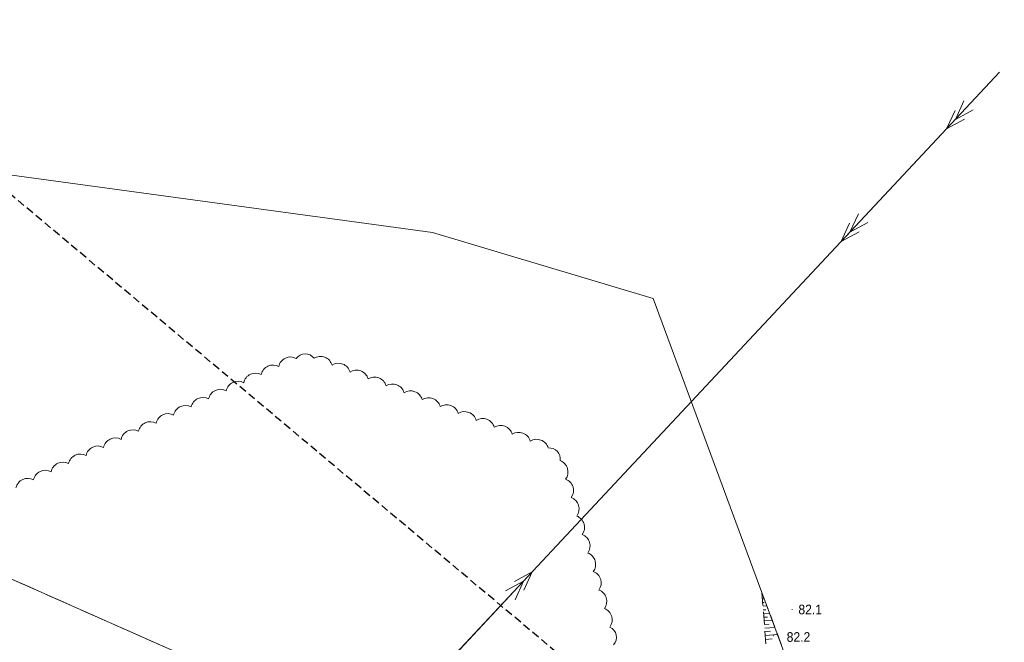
# Model space of a CAD drawing. Header units: metres. Extents: x 6540907 to 6541833, y 5893434 to 5894895.
# Tile 221 of 256: x 6541606 to 6541683, y 5894125 to 5894173. Entities that reach past the tile are written whole.
import ezdxf

# ---------------------------------------------------------------- set-up
doc = ezdxf.new("R2010")
doc.units = ezdxf.units.M
doc.header["$MEASUREMENT"] = 0
for name, pattern in [('1.0_0.5', [1.5, 1, -0.5]), ('2', [0.9, 0.6, -0.3]), ('219-500', [0, 0]), ('egug-500', [1, 0.5, -0.5]), ('suep_sn_500', [0, 0])]:
    doc.linetypes.add(name, pattern=pattern)
doc.layers.get('0').update_dxf_attribs({"color": 2, "linetype": 'CONTINUOUS', "lineweight": 5})
for name, color, linetype, lineweight in [('218-kontur użytku gruntowego', 251, 'CONTINUOUS', 9), ('219-działka ewidencyjna', 152, 'CONTINUOUS', 18), ('pikieta naturalna', 251, 'CONTINUOUS', 9), ('pikieta naturalna-Atr2', 251, 'CONTINUOUS', 9), ('przewód elektroenergetyczny średniego napięcia', 251, 'CONTINUOUS', 9), ('skarpa nieumocniona', 251, 'CONTINUOUS', 9), ('woda stojąca', 251, 'CONTINUOUS', 9), ('Zakres', 252, 'CONTINUOUS', 15)]:
    doc.layers.add(name, color=color, linetype=linetype, lineweight=lineweight)
doc.layers.add('z_i_masywy_grupy', color=7, linetype='CONTINUOUS', lineweight=13, true_color=0x7f926c)
doc.styles.get("Standard").update_dxf_attribs({"font": 'Arial', "width": 0.75})

# ---------------------------------------------------------------- blocks, each defined once
blk = doc.blocks.new('SUEP2')
at = {"color": 0, "linetype": 'Continuous'}
for p, q in [((0, 0), (6.027, 0)), ((5.027, 0), (3.527, 0.5)), ((5.027, 0), (3.527, -0.5)), ((6.027, 0), (4.527, 0.5)), ((6.027, 0), (4.527, -0.5)), ((6.027, 0), (18.027, 0)), ((17.027, 0), (15.527, 0.5)), ((17.027, 0), (15.527, -0.5)), ((18.027, 0), (16.527, 0.5)), ((18.027, 0), (16.527, -0.5))]:
    blk.add_line(p, q, dxfattribs=at)
blk = doc.blocks.new('PW01')
at = {"linetype": 'Continuous', "lineweight": 13}
h = blk.add_hatch(color=0, dxfattribs=at)
edge = h.paths.add_edge_path()
edge.add_arc((0, 0), 0.045, 0, 360)

msp = doc.modelspace()

# ---------------------------------------------------------------- linework, layer by layer
at = {"layer": '218-kontur użytku gruntowego', "linetype": 'egug-500', "lineweight": 18, "flags": 128}
for points in [[(6541669.76, 5894101.248), (6541528.91, 5894163.708)], [(6541528.91, 5894163.708), (6541669.76, 5894101.248)]]:
    msp.add_lwpolyline(points, dxfattribs=at)
at = {"layer": '219-działka ewidencyjna', "linetype": '219-500', "lineweight": 18, "flags": 128}
msp.add_lwpolyline([(6541669.76, 5894101.248), (6541528.91, 5894163.708)], dxfattribs=at)
at = {"layer": 'przewód elektroenergetyczny średniego napięcia', "linetype": 'suep_sn_500', "lineweight": 18, "flags": 128}
for points in [[(6541633.97, 5894117.008), (6541682.61, 5894169.005)], [(6541682.61, 5894169.005), (6541633.97, 5894117.008)]]:
    msp.add_lwpolyline(points, dxfattribs=at)
at = {"layer": 'skarpa nieumocniona', "linetype": '1.0_0.5', "lineweight": 18, "flags": 128}
msp.add_lwpolyline([(6541664.14, 5894128.558), (6541665.04, 5894116.918), (6541670.01, 5894101.248), (6541678.89, 5894069.698), (6541681.75, 5894071.308), (6541680.41, 5894082.248), (6541679.96, 5894085.878)], close=True, dxfattribs=at)
for points in [[(6541664.18, 5894128.058), (6541664.32, 5894128.068)], [(6541664.2, 5894127.778), (6541664.31, 5894127.788)], [(6541664.22, 5894127.488), (6541664.53, 5894127.518)], [(6541664.24, 5894127.208), (6541664.44, 5894127.218)], [(6541664.27, 5894126.918), (6541664.73, 5894126.958)], [(6541664.29, 5894126.638), (6541664.56, 5894126.658)], [(6541664.31, 5894126.348), (6541664.94, 5894126.398)], [(6541664.33, 5894126.068), (6541664.69, 5894126.098)], [(6541664.35, 5894125.778), (6541665.15, 5894125.838)], [(6541664.38, 5894125.508), (6541664.81, 5894125.548)], [(6541664.4, 5894125.228), (6541665.35, 5894125.298)], [(6541664.42, 5894124.918), (6541664.94, 5894124.958)]]:
    msp.add_lwpolyline(points, dxfattribs=at)
at = {"layer": 'woda stojąca', "linetype": 'Continuous', "lineweight": 18, "flags": 128}
msp.add_lwpolyline([(6541367.34, 5894279.258), (6541389.88, 5894276.588), (6541402.75, 5894273.998), (6541409.99, 5894272.718), (6541446.46, 5894245.798), (6541481.8, 5894212.568), (6541502.15, 5894198.468), (6541553.78, 5894181.838), (6541585.51, 5894167.408), (6541602.96, 5894161.388), (6541638.54, 5894156.538), (6541655.67, 5894151.408), (6541664.14, 5894128.558), (6541679.96, 5894085.878), (6541682.61, 5894081.719)], dxfattribs=at)
at = {"layer": 'z_i_masywy_grupy', "linetype": 'Continuous'}
msp.add_lwpolyline([(6541606.153, 5894136.693, -0.5), (6541607.514, 5894137.322, -0.5), (6541608.876, 5894137.952, -0.5), (6541610.237, 5894138.581, -0.5), (6541611.599, 5894139.21, -0.5), (6541612.961, 5894139.84, -0.5), (6541614.322, 5894140.469, -0.5), (6541615.684, 5894141.098, -0.5), (6541617.045, 5894141.728, -0.5), (6541618.407, 5894142.357, -0.5), (6541619.769, 5894142.986, -0.5), (6541621.13, 5894143.615, -0.5), (6541622.492, 5894144.245, -0.5), (6541623.853, 5894144.874, -0.5), (6541625.215, 5894145.503, -0.5), (6541626.577, 5894146.133, -0.5), (6541627.938, 5894146.762, -0.5), (6541629.32, 5894146.776, -0.5), (6541630.721, 5894146.239, -0.5), (6541632.122, 5894145.703, -0.5), (6541633.522, 5894145.166, -0.5), (6541634.923, 5894144.629, -0.5), (6541636.323, 5894144.092, -0.5), (6541637.724, 5894143.555, -0.5), (6541639.125, 5894143.018, -0.5), (6541640.525, 5894142.481, -0.5), (6541641.926, 5894141.944, -0.5), (6541643.327, 5894141.407, -0.5), (6541644.727, 5894140.87, -0.5), (6541646.128, 5894140.333, -0.5), (6541647.528, 5894139.797, -0.5), (6541648.448, 5894138.814, -0.5), (6541648.878, 5894137.377, -0.5), (6541649.308, 5894135.94, -0.5), (6541649.739, 5894134.503, -0.5), (6541650.169, 5894133.066, -0.5), (6541650.599, 5894131.629, -0.5), (6541651.029, 5894130.192, -0.5), (6541651.459, 5894128.755, -0.5), (6541651.889, 5894127.318, -0.5), (6541652.319, 5894125.881, -0.5), (6541652.603, 5894124.499, -0.5)], format="xyb", dxfattribs=at)
at = {"layer": 'Zakres', "linetype": '2', "lineweight": 25, "flags": 128}
msp.add_lwpolyline([(6541682.61, 5894095.007), (6541557.28, 5894200.188), (6541380.44, 5894273.688), (6541307.38, 5894262.598), (6541211.66, 5894300.638), (6541170.76, 5894305.568), (6541137.92, 5894291.268), (6541058.11, 5894283.298), (6540997.5, 5894230.068), (6540930.81, 5894138.998)], dxfattribs=at)

# ---------------------------------------------------------------- block references
at = {"layer": 'pikieta naturalna', "linetype": 'Continuous', "lineweight": 13}
for p in [(6541666.48, 5894127.248), (6541665.05, 5894125.198)]:
    msp.add_blockref('PW01', p, dxfattribs=at)
at = {"layer": 'przewód elektroenergetyczny średniego napięcia', "linetype": 'Continuous', "lineweight": 18}
for p, rotation in [((6541682.61, 5894169.005), 226.9109999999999), ((6541633.97, 5894117.008), 46.911)]:
    msp.add_blockref('SUEP2', p, dxfattribs=dict(at, rotation=rotation))

# ---------------------------------------------------------------- texts
at = {"layer": 'pikieta naturalna-Atr2', "width": 0.9}
for s, p in [('82.1', (6541666.97, 5894126.868)), ('82.2', (6541666.06, 5894124.728))]:
    msp.add_text(s, height=0.75, dxfattribs=at).set_placement(p)

doc.saveas('drawing.dxf')
